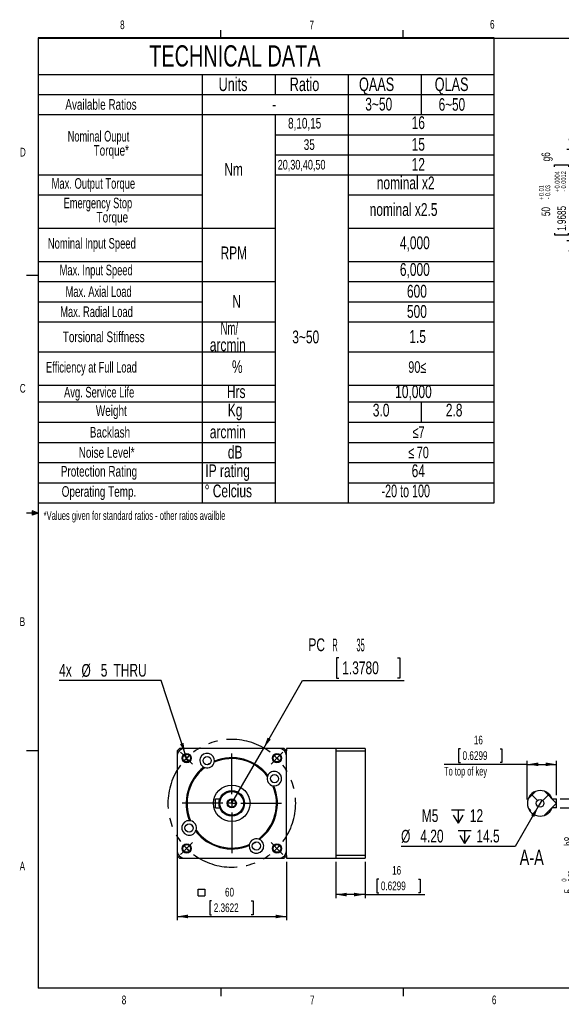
# Model space of a CAD drawing. Extents: x 11 to 421, y 5 to 275.
# Tile 1 of 5: x 11 to 159, y 6 to 275. Entities that reach past the tile are written whole.
import ezdxf
from ezdxf.enums import TextEntityAlignment as Align

# ---------------------------------------------------------------- set-up
doc = ezdxf.new("R2010")
doc.units = 0
doc.linetypes.add('CENTERX2', pattern=[20.32, 12.7, -2.54, 2.54, -2.54])
doc.layers.get('0').update_dxf_attribs({"linetype": 'CONTINUOUS'})
doc.dimstyles.new('SLDDIMSTYLE0', dxfattribs={"dimtxt": 3.5, "dimasz": 3, "dimexe": 0, "dimexo": 0.0625, "dimgap": 0.875, "dimtad": 0, "dimtih": 1, "dimtoh": 1, "dimlfac": 2, "dimrnd": 1e-09, "dimzin": 12, "dimsah": 1, "dimcen": 0, "dimazin": 3, "dimtfac": 1, "dimtofl": 0, "dimtmove": 0, "dimatfit": 3})
doc.dimstyles.new('SLDDIMSTYLE1', dxfattribs={"dimtxt": 3.5, "dimasz": 3, "dimexe": 0, "dimexo": 0.0625, "dimgap": 0.875, "dimtad": 0, "dimtih": 1, "dimtoh": 1, "dimlfac": 2, "dimrnd": 1e-09, "dimzin": 12, "dimblk1": 'NONE', "dimsah": 1, "dimcen": 0, "dimazin": 3, "dimtfac": 1, "dimtmove": 0, "dimatfit": 3})
doc.dimstyles.new('SLDDIMSTYLE10', dxfattribs={"dimtxt": 2.38125, "dimasz": 3, "dimexe": 0, "dimexo": 0.0625, "dimgap": 0.595313, "dimtad": 1, "dimlfac": 2, "dimrnd": 1e-09, "dimzin": 12, "dimsah": 1, "dimcen": 0.09, "dimazin": 3, "dimtol": 1, "dimtm": 0.02, "dimtfac": 1, "dimtmove": 0, "dimatfit": 3})
doc.dimstyles.new('SLDDIMSTYLE2', dxfattribs={"dimtxt": 2.38125, "dimasz": 3, "dimexe": 0, "dimexo": 0.0625, "dimgap": 0.595313, "dimtad": 1, "dimlfac": 2, "dimrnd": 1e-09, "dimzin": 12, "dimsah": 1, "dimcen": 0.09, "dimazin": 3, "dimtfac": 1, "dimtofl": 0, "dimtmove": 0, "dimatfit": 3})
doc.dimstyles.new('SLDDIMSTYLE8', dxfattribs={"dimtxt": 2.38125, "dimasz": 3, "dimexe": 0, "dimexo": 0.0625, "dimgap": 0.595313, "dimtad": 1, "dimlfac": 2, "dimrnd": 1e-09, "dimzin": 12, "dimsah": 1, "dimcen": 0.09, "dimazin": 3, "dimtol": 1, "dimtp": 0.01, "dimtm": 0.03, "dimtfac": 1, "dimtmove": 0, "dimatfit": 3})
doc.dimstyles.new('SLDDIMSTYLE9', dxfattribs={"dimtxt": 3.5, "dimasz": 3, "dimexe": 0, "dimexo": 0.0625, "dimgap": 0.875, "dimtad": 0, "dimtih": 1, "dimtoh": 1, "dimlfac": 2, "dimrnd": 1e-09, "dimzin": 4, "dimblk1": 'NONE', "dimsah": 1, "dimcen": 0, "dimazin": 3, "dimtfac": 1, "dimtmove": 0, "dimatfit": 3})

# ---------------------------------------------------------------- blocks, each defined once
blk = doc.blocks.new('SW_TABLEANNOTATION_1')
at = {"color": 0, "linetype": 'CONTINUOUS'}
for p, q in [((0, 0), (0, -127.44)), ((124.88, 0), (0, 0)), ((124.88, -127.44), (124.88, 0)), ((0, -10), (124.88, -10)), ((44.88, -10), (44.88, -127.44)), ((64.88, -10), (64.88, -15.53)), ((84.88, -10), (84.88, -127.44)), ((104.88, -10), (104.88, -21.03)), ((0, -15.53), (124.88, -15.53)), ((0, -21.03), (124.88, -21.03)), ((64.88, -21.03), (64.88, -127.44)), ((64.88, -26.53), (124.88, -26.53)), ((64.88, -32.03), (124.88, -32.03)), ((0, -37.53), (44.88, -37.53)), ((64.88, -37.53), (124.88, -37.53)), ((0, -43.03), (44.88, -43.03)), ((84.88, -43.03), (124.88, -43.03)), ((0, -52.14), (64.88, -52.14)), ((84.88, -52.14), (124.88, -52.14)), ((0, -61.25), (44.88, -61.25)), ((84.88, -61.25), (124.88, -61.25)), ((0, -66.77), (64.88, -66.77)), ((84.88, -66.77), (124.88, -66.77)), ((0, -72.3), (44.88, -72.3)), ((84.88, -72.3), (124.88, -72.3)), ((0, -77.83), (64.88, -77.83)), ((84.88, -77.83), (124.88, -77.83)), ((0, -86.07), (64.88, -86.07)), ((84.88, -86.07), (124.88, -86.07)), ((0, -95.18), (64.88, -95.18)), ((84.88, -95.18), (124.88, -95.18)), ((0, -99.77), (64.88, -99.77)), ((84.88, -99.77), (124.88, -99.77)), ((104.88, -99.77), (104.88, -105.29)), ((0, -105.29), (64.88, -105.29)), ((84.88, -105.29), (124.88, -105.29)), ((0, -110.86), (64.88, -110.86)), ((84.88, -110.86), (124.88, -110.86)), ((0, -116.39), (64.88, -116.39)), ((84.88, -116.39), (124.88, -116.39)), ((0, -121.91), (64.88, -121.91)), ((84.88, -121.91), (124.88, -121.91)), ((0, -127.44), (124.88, -127.44))]:
    blk.add_line(p, q, dxfattribs=at)
for s, height, width, p in [('TECHNICAL DATA', 5.8208, 0.7, (30.4, -9.61)), ('Units', 3.704, 0.7, (49.4, -15.69)), ('Ratio', 3.704, 0.7, (68.9, -15.69)), ('QAAS', 3.704, 0.7, (87.87, -15.69)), ('QLAS', 3.704, 0.7, (108.61, -15.69)), ('Available Ratios', 2.9104, 0.7, (7.42, -20.58)), ('-', 3.5, 0.7, (64.1, -20.97)), ('3~50', 3.5, 0.7, (89.59, -20.97)), ('6~50', 3.44, 0.7, (109.68, -21)), ('16', 3.5, 0.7, (102.29, -26.04)), ('8,10,15', 2.91, 0.7, (68.43, -25.72)), ('Nominal Ouput ', 2.9104, 0.65, (8.07, -29.28)), ('Torque*', 2.91, 0.7, (15.17, -33.16)), ('35', 2.91, 0.7, (72.73, -31.58)), ('15', 3.5, 0.7, (102.29, -31.97)), ('Nm', 3.5, 0.7, (50.97, -38.84)), ('20,30,40,50', 2.6458, 0.7, (65.6, -36.88)), ('12', 3.5, 0.7, (102.29, -37.47)), ('nominal x2', 3.5, 0.7, (92.73, -42.54)), ('Max. Output Torque', 2.9104, 0.661111, (3.66, -42.22)), ('Emergency Stop ', 2.9104, 0.653333, (6.94, -47.58)), ('nominal x2.5', 3.5, 0.7, (90.79, -49.84)), ('Torque', 2.91, 0.7, (15.99, -51.46)), ('Nominal Input Speed', 2.9104, 0.663158, (2.63, -58.63)), ('4,000', 3.5, 0.7, (99.06, -58.96)), ('RPM', 3.5, 0.7, (49.94, -61.72)), ('Max. Input Speed', 2.9104, 0.65625, (5.86, -65.95)), ('6,000', 3.5, 0.7, (99.06, -66.27)), ('Max. Axial Load', 2.9104, 0.653333, (7.5, -71.84)), ('600', 3.5, 0.7, (101, -72.23)), ('N', 3.5, 0.7, (53.15, -75)), ('Max. Radial Load', 2.9104, 0.65625, (6.03, -77.37)), ('500', 3.5, 0.7, (101, -77.76)), ('Nm/  ', 3.5, 0.56, (49.95, -82.38)), ('Torsional Stiffness', 2.9104, 0.7, (6.74, -84.25)), ('3~50', 3.5, 0.7, (69.59, -84.75)), ('1.5', 3.5, 0.7, (101.65, -84.64)), ('arcmin', 3.5, 0.7, (47, -86.91)), ('Efficiency at Full Load', 2.9104, 0.654348, (2.1, -92.57)), ('%', 3.5, 0.7, (53.07, -92.89)), ('90≤', 3.175, 0.7, (101.37, -92.74)), ('Avg. Service Life', 2.9104, 0.658824, (7.07, -99.41)), ('Hrs', 3.5, 0.7, (51.68, -99.74)), ('10,000', 3.5, 0.7, (97.77, -99.74)), ('Weight', 2.91, 0.7, (15.78, -104.47)), ('Kg', 3.5, 0.7, (51.93, -104.79)), ('3.0', 3.5, 0.7, (91.65, -104.79)), ('2.8', 3.5, 0.7, (111.65, -104.79)), ('Backlash', 2.91, 0.7, (14.12, -110.38)), ('arcmin', 3.5, 0.7, (47, -110.77)), ('≤7', 3.175, 0.7, (102.54, -110.59)), ('Noise Level*', 2.9104, 0.7, (11.09, -115.93)), ('dB', 3.5, 0.7, (51.94, -116.32)), ('≤', 3.17, 0.7, (101.37, -116.12)), ('70', 3.175, 0.7, (103.69, -116.15)), ('Protection Rating', 2.9104, 0.7, (6.19, -121.09)), ('IP rating', 3.5, 0.7, (45.78, -121.41)), ('64', 3.5, 0.7, (102.29, -121.41)), ('Operating Temp.', 2.9104, 0.7, (6.42, -126.62)), ('%%d', 3.5, 0.7, (45.59, -126.94)), ('Celcius', 3.5, 0.7, (47.81, -126.94)), ('-20 to 100', 3.5, 0.63, (94.03, -126.94))]:
    blk.add_text(s, height=height, dxfattribs=dict(at, width=width)).set_placement(p, align=Align.BOTTOM_LEFT)
blk = doc.blocks.new('_D')
at = {"color": 7, "linetype": 'CONTINUOUS'}
for p, q in [((98.29, 100.52), (97.58, 100.52)), ((97.58, 100.52), (97.58, 94.97)), ((114.29, 100.52), (115, 100.52)), ((115, 100.52), (115, 94.97)), ((97.58, 94.97), (98.29, 94.97)), ((115, 94.97), (114.29, 94.97)), ((77.67, 75.8), (88.33, 94.26)), ((88.33, 94.26), (116.11, 94.26)), ((68.92, 60.65), (77.67, 75.8))]:
    blk.add_line(p, q, dxfattribs=at)
blk.add_solid([(77.67, 75.8), (79.61, 78.15), (78.74, 78.65)], dxfattribs=at)
for s, width, p in [('PC', 0.7, (89.91, 101.29, -18.32)), ('R         35', 0.4375, (96.47, 101.23, -18.32)), ('1.3780', 0.7, (99.18, 94.97, -18.32))]:
    blk.add_text(s, height=3.5, dxfattribs=dict(at, width=width)).set_placement(p, align=Align.BOTTOM_LEFT)
blk = doc.blocks.new('_D_1')
at = {"color": 7, "linetype": 'CONTINUOUS'}
for p, q in [((49.57, 94.26), (21.63, 94.26)), ((56.16, 74.21), (49.57, 94.26)), ((56.94, 71.84), (56.16, 74.21))]:
    blk.add_line(p, q, dxfattribs=at)
blk.add_solid([(56.16, 74.21), (55.7, 77.22), (54.75, 76.9)], dxfattribs=at)
at = {"color": 7, "linetype": 'CONTINUOUS', "width": 0.7}
for s, p in [('4x ', (21.63, 94.31, -18.32)), ('%%c', (27.75, 94.26, -18.32)), ('5', (33.03, 94.31, -18.32)), (' THRU', (35.62, 94.31, -18.32))]:
    blk.add_text(s, height=3.5, dxfattribs=at).set_placement(p, align=Align.BOTTOM_LEFT)
blk = doc.blocks.new('_NONE')
blk = doc.blocks.new('SW_SYMBOL_MOD_BOX')
at = {"color": 0, "linetype": 'CONTINUOUS'}
for p, q in [((200, 200), (200, 800)), ((200, 800), (800, 800)), ((200, 200), (800, 200)), ((800, 800), (800, 200))]:
    blk.add_line(p, q, dxfattribs=at)
blk = doc.blocks.new('_D_2')
at = {"color": 7, "linetype": 'CONTINUOUS'}
for p, q in [((53.92, 46.65), (53.92, 28.65)), ((83.92, 44.65), (83.92, 28.65)), ((63.39, 33.91), (62.9, 33.91)), ((62.9, 33.91), (62.9, 30.13)), ((74.27, 33.91), (74.75, 33.91)), ((74.75, 33.91), (74.75, 30.13)), ((62.9, 30.13), (63.39, 30.13)), ((74.75, 30.13), (74.27, 30.13)), ((53.92, 29.65), (83.92, 29.65))]:
    blk.add_line(p, q, dxfattribs=at)
for points in [[(53.92, 29.65), (56.92, 29.15), (56.92, 30.15)], [(83.92, 29.65), (80.92, 30.15), (80.92, 29.15)]]:
    blk.add_solid(points, dxfattribs=at)
at = {"color": 7, "linetype": 'CONTINUOUS', "xscale": 0.0030416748, "yscale": 0.0030416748, "zscale": 0.0030416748}
blk.add_blockref('SW_SYMBOL_MOD_BOX', (59.14, 34.73), dxfattribs=at)
at = {"color": 7, "linetype": 'CONTINUOUS', "width": 0.7}
for s, p in [('60', (67.07, 34.4, -18.32)), ('2.3622', (63.99, 30.13, -18.32))]:
    blk.add_text(s, height=2.381, rotation=360, dxfattribs=at).set_placement(p, align=Align.BOTTOM_LEFT)
blk = doc.blocks.new('_D_3')
at = {"color": 7, "linetype": 'CONTINUOUS'}
for p, q in [((97.42, 44.65), (97.42, 34.65)), ((105.42, 44.65), (105.42, 34.65)), ((109.16, 39.91), (108.67, 39.91)), ((108.67, 39.91), (108.67, 36.13)), ((120.04, 39.91), (120.52, 39.91)), ((120.52, 39.91), (120.52, 36.13)), ((105.42, 35.65), (97.42, 35.65)), ((105.42, 35.65), (121.76, 35.65)), ((108.67, 36.13), (109.16, 36.13)), ((120.52, 36.13), (120.04, 36.13))]:
    blk.add_line(p, q, dxfattribs=at)
for points in [[(97.42, 35.65), (100.42, 35.15), (100.42, 36.15)], [(105.42, 35.65), (102.42, 36.15), (102.42, 35.15)]]:
    blk.add_solid(points, dxfattribs=at)
at = {"color": 7, "linetype": 'CONTINUOUS', "width": 0.7}
for s, p in [('16', (112.84, 40.4, -18.32)), ('0.6299', (109.76, 36.13, -18.32))]:
    blk.add_text(s, height=2.381, dxfattribs=at).set_placement(p, align=Align.BOTTOM_LEFT)
blk = doc.blocks.new('SW_CENTERMARKSYMBOL_0')
at = {"color": 0, "linetype": 'CONTINUOUS'}
for p, q in [((-25.63, 0.88), (-26.38, 1.63)), ((-24.75, 0), (-25.63, 0.88)), ((-24.75, 0), (-23.86, -0.88)), ((-12.37, -9.87), (-12.37, 1.25)), ((0, 0), (-0.88, -0.88)), ((0, 0), (0.88, 0.88)), ((0.88, 0.88), (1.63, 1.63)), ((-23.86, -0.88), (-23.12, -1.63)), ((-0.88, -0.88), (-1.63, -1.63)), ((-14.87, -12.37), (-26, -12.37)), ((-12.37, -12.37), (-13.62, -12.37)), ((-12.37, -12.37), (-12.37, -11.12)), ((-12.37, -12.37), (-12.37, -13.62)), ((-12.37, -12.37), (-11.12, -12.37)), ((-9.87, -12.37), (1.25, -12.37)), ((-12.37, -14.87), (-12.37, -26)), ((-24.75, -24.75), (-23.86, -23.86)), ((-23.86, -23.86), (-23.12, -23.12)), ((-0.88, -23.86), (-1.63, -23.12)), ((0, -24.75), (-0.88, -23.86)), ((-25.63, -25.63), (-26.38, -26.38)), ((-24.75, -24.75), (-25.63, -25.63)), ((0, -24.75), (0.88, -25.63)), ((0.88, -25.63), (1.63, -26.38))]:
    blk.add_line(p, q, dxfattribs=at)
at = {"color": 0, "linetype": 'CENTERX2'}
for start, end in [(53.1851, 126.8149), (143.1851, 216.8149), (323.1851, 36.8149), (233.1851, 306.8149)]:
    blk.add_arc((-12.37, -12.37), 17.5, start, end, dxfattribs=at)
at = {"color": 0, "linetype": 'CONTINUOUS'}
for start, end in [(130.9074, 135), (45, 49.0926), (135, 139.0926), (40.9074, 45), (220.9074, 225), (315, 319.0926), (225, 229.0926), (310.9074, 315)]:
    blk.add_arc((-12.37, -12.37), 17.5, start, end, dxfattribs=at)
blk = doc.blocks.new('_D_17')
at = {"color": 7, "linetype": 'CONTINUOUS'}
for p, q in [((161.67, 239.79), (161.67, 245.79)), ((191.42, 239.79), (160.67, 239.79)), ((161.67, 239.79), (161.67, 214.79)), ((157.35, 235.08), (157.35, 235.57)), ((157.35, 235.57), (161.19, 235.57)), ((161.19, 235.57), (161.19, 235.08)), ((157.35, 216.88), (157.35, 216.4)), ((157.35, 216.4), (161.19, 216.4)), ((161.19, 216.4), (161.19, 216.88)), ((191.42, 214.79), (160.67, 214.79)), ((161.67, 214.79), (161.67, 208.79))]:
    blk.add_line(p, q, dxfattribs=at)
for points in [[(161.67, 239.79), (162.17, 242.79), (161.17, 242.79)], [(161.67, 214.79), (161.17, 211.79), (162.17, 211.79)]]:
    blk.add_solid(points, dxfattribs=at)
at = {"color": 7, "linetype": 'CONTINUOUS', "width": 0.7}
for s, height, p in [(' g6', 2.381, (156.86, 235.93, 10.8)), ('0.0004', 1.323, (159.11, 229.11, 10.8)), ('0.0012', 1.323, (160.87, 229.11, 10.8)), ('0.01', 1.323, (154.79, 227.01, 10.8)), ('0.03', 1.323, (156.55, 227.01, 10.8)), ('+', 1.32, (159.11, 228.04, 10.8)), ('-', 1.32, (160.87, 228.28, 10.8)), ('+', 1.32, (154.79, 225.94, 10.8)), ('50', 2.381, (156.86, 221.54, 10.8)), ('-', 1.32, (156.55, 226.18, 10.8)), ('1.9685', 2.381, (161.19, 217.49, 10.8))]:
    blk.add_text(s, height=height, rotation=90, dxfattribs=at).set_placement(p, align=Align.BOTTOM_LEFT)
blk = doc.blocks.new('_D_23')
at = {"color": 7, "linetype": 'CONTINUOUS'}
for p, q in [((131.55, 75.6), (131.07, 75.6)), ((131.07, 75.6), (131.07, 71.82)), ((142.43, 75.6), (142.92, 75.6)), ((142.92, 75.6), (142.92, 71.82)), ((149.88, 71.33), (127.08, 71.33)), ((131.07, 71.82), (131.55, 71.82)), ((142.92, 71.82), (142.43, 71.82)), ((149.88, 61.65), (149.88, 72.33)), ((149.88, 71.33), (157.88, 71.33)), ((157.88, 62.9), (157.88, 72.33))]:
    blk.add_line(p, q, dxfattribs=at)
for points in [[(149.88, 71.33), (152.88, 70.83), (152.88, 71.83)], [(157.88, 71.33), (154.88, 71.83), (154.88, 70.83)]]:
    blk.add_solid(points, dxfattribs=at)
for s, height, width, p in [('16', 2.381, 0.7, (135.23, 76.08, 0.05)), ('0.6299', 2.381, 0.7, (132.15, 71.82, 0.05)), ('To top of key', 2.3813, 0.619231, (127.08, 67.55, 0.05))]:
    blk.add_text(s, height=height, dxfattribs=dict(at, width=width)).set_placement(p, align=Align.BOTTOM_LEFT)
blk = doc.blocks.new('SW_SYMBOL_HOLE_DEPTH')
at = {"color": 0, "linetype": 'CONTINUOUS'}
for p, q in [((0, 875), (800, 875)), ((400, 875), (400, 75)), ((100, 555), (400, 75)), ((700, 555), (400, 75))]:
    blk.add_line(p, q, dxfattribs=at)
blk = doc.blocks.new('_D_24')
at = {"color": 7, "linetype": 'CONTINUOUS'}
for p, q in [((152.86, 59.74), (146.55, 48.82)), ((153.91, 61.56), (152.86, 59.74)), ((146.55, 48.82), (115.29, 48.82))]:
    blk.add_line(p, q, dxfattribs=at)
blk.add_solid([(152.86, 59.74), (150.92, 57.39), (151.79, 56.89)], dxfattribs=at)
at = {"color": 7, "linetype": 'CONTINUOUS', "xscale": 0.0044707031, "yscale": 0.0044707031, "zscale": 0.0044707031}
for p in [(129.13, 54.92), (130.92, 49.31)]:
    blk.add_blockref('SW_SYMBOL_HOLE_DEPTH', p, dxfattribs=at)
at = {"color": 7, "linetype": 'CONTINUOUS', "width": 0.7}
for s, p in [('M5 ', (120.96, 54.48, 40.05)), ('12', (134.13, 54.48, 40.05)), ('%%c', (115.29, 48.82, 40.05)), ('4.20', (120.57, 48.88, 40.05)), ('14.5', (135.92, 48.88, 40.05))]:
    blk.add_text(s, height=3.5, dxfattribs=at).set_placement(p, align=Align.BOTTOM_LEFT)
blk = doc.blocks.new('_D_25')
at = {"color": 7, "linetype": 'CONTINUOUS'}
for p, q in [((167.88, 61.9), (167.88, 67.9)), ((158.88, 61.9), (168.88, 61.9)), ((158.88, 59.4), (168.88, 59.4)), ((167.88, 59.4), (167.88, 61.9)), ((167.88, 59.4), (167.88, 29.6)), ((163.56, 48.16), (163.56, 48.64)), ((163.56, 48.64), (167.4, 48.64)), ((167.4, 48.64), (167.4, 48.16)), ((163.56, 30.44), (163.56, 29.96)), ((163.56, 29.96), (167.4, 29.96)), ((167.4, 29.96), (167.4, 30.44))]:
    blk.add_line(p, q, dxfattribs=at)
for points in [[(167.88, 61.9), (168.38, 64.9), (167.38, 64.9)], [(167.88, 59.4), (167.38, 56.4), (168.38, 56.4)]]:
    blk.add_solid(points, dxfattribs=at)
at = {"color": 7, "linetype": 'CONTINUOUS', "width": 0.7}
for s, height, p in [('h8', 2.381, (163.08, 49.01, 40.05)), ('0.0000', 1.323, (165.32, 42.18, 40.05)), ('0.0008', 1.323, (167.09, 42.18, 40.05)), ('0.02', 1.323, (162.77, 39.2, 40.05)), ('-', 1.32, (167.09, 41.6, 40.05)), ('0', 1.32, (161, 39.2, 40.05)), ('-', 1.32, (162.77, 38.62, 40.05)), ('0.1969', 2.381, (167.4, 31.04, 40.05)), ('5', 2.38, (163.08, 35.98, 40.05))]:
    blk.add_text(s, height=height, rotation=90, dxfattribs=at).set_placement(p, align=Align.BOTTOM_LEFT)

msp = doc.modelspace()

# ---------------------------------------------------------------- linework, layer by layer
at = {"color": 7, "linetype": 'CONTINUOUS'}
for p, q in [((15.9068, 270.3087), (415.9568, 270.3087)), ((15.9068, 270.3087), (15.9068, 9.9587)), ((65.9067, 270.3087), (65.9067, 272.4626)), ((115.9129, 270.3087), (115.9129, 272.4626)), ((15.9068, 205.2212), (12.7318, 205.2212)), ((14.2004, 140.7435), (14.2004, 139.5602)), ((15.9068, 140.1337), (14.2004, 140.7435)), ((15.9068, 140.1337), (14.2004, 140.3632)), ((15.9068, 140.1337), (12.7318, 140.1337)), ((15.9068, 140.1337), (14.2004, 139.8718)), ((15.9068, 140.1337), (14.2004, 139.5602)), ((55.9236, 75.6483), (54.5861, 75.6483)), ((81.9236, 75.6483), (55.9236, 75.6483)), ((83.261, 75.6483), (81.9236, 75.6483)), ((97.4236, 75.6483), (83.9236, 75.6483)), ((83.9236, 75.6483), (83.9236, 74.9857)), ((97.4236, 75.6483), (97.4236, 74.9857)), ((105.4236, 75.6483), (97.4236, 75.6483)), ((105.4236, 75.6483), (105.4236, 74.9857)), ((15.9068, 75.0462), (12.7318, 75.0462)), ((53.9236, 74.9857), (53.9236, 73.6483)), ((53.9236, 73.6483), (53.9236, 47.6483)), ((83.9236, 73.6483), (83.9236, 74.9857)), ((83.9236, 47.6483), (83.9236, 73.6483)), ((97.4236, 74.9857), (97.4236, 60.6483)), ((97.4236, 74.9857), (105.4236, 74.9857)), ((105.4236, 74.9857), (105.4236, 46.3108)), ((61.289, 70.5459), (61.5581, 70.4367)), ((64.1293, 71.9211), (64.1693, 72.2089)), ((78.8212, 68.2829), (78.712, 68.0137)), ((80.1964, 65.4426), (80.4841, 65.4026)), ((150.0962, 61.8519), (152.1792, 63.9348)), ((152.6403, 61.3907), (150.9079, 63.1232)), ((154.1514, 61.4169), (155.8576, 63.1232)), ((157.8828, 60.6384), (154.5863, 63.9348)), ((64.4236, 61.8983), (65.6544, 61.8983)), ((64.4236, 59.3983), (64.4236, 61.8983)), ((64.4236, 59.3983), (65.6544, 59.3983)), ((97.4236, 60.6483), (97.4236, 46.3108)), ((150.8242, 58.7167), (150.0962, 59.4447)), ((154.5863, 57.3617), (157.8828, 60.6582)), ((156.6519, 61.8983), (157.8828, 61.8983)), ((157.8828, 59.3983), (156.6519, 59.3983)), ((157.8828, 59.3983), (157.8828, 61.8983)), ((57.6507, 55.854), (57.363, 55.894)), ((59.026, 53.0137), (59.1352, 53.2828)), ((73.7178, 49.3754), (73.6778, 49.0877)), ((76.5582, 50.7507), (76.289, 50.8599)), ((53.9236, 47.6483), (53.9236, 46.3108)), ((83.9236, 46.3108), (83.9236, 47.6483)), ((83.9236, 46.3108), (83.9236, 45.6483)), ((105.4236, 46.3108), (97.4236, 46.3108)), ((97.4236, 46.3108), (97.4236, 45.6483)), ((105.4236, 46.3108), (105.4236, 45.6483)), ((54.5861, 45.6483), (55.9236, 45.6483)), ((55.9236, 45.6483), (81.9236, 45.6483)), ((81.9236, 45.6483), (83.261, 45.6483)), ((83.9236, 45.6483), (97.4236, 45.6483)), ((97.4236, 45.6483), (105.4236, 45.6483)), ((415.9568, 9.9587), (15.9068, 9.9587)), ((65.9067, 9.9587), (65.9067, 7.8048)), ((115.9129, 9.9587), (115.9129, 7.8048))]:
    msp.add_line(p, q, dxfattribs=at)
for centre, radius in [((56.5492, 73.0227), 1.25), ((56.5492, 73.0227), 1.05), ((62.1736, 72.3396), 1.125), ((81.2979, 73.0227), 1.25), ((81.2979, 73.0227), 1.05), ((80.6149, 67.3983), 1.125), ((68.9236, 60.6483), 5), ((68.9236, 60.6483), 3.5), ((68.9236, 60.6483), 3.25), ((68.9236, 60.6483), 1.25), ((68.9236, 60.6483), 1.05), ((153.3828, 60.6483), 1.05), ((57.2322, 53.8983), 1.125), ((56.5492, 48.2739), 1.25), ((56.5492, 48.2739), 1.05), ((75.6736, 48.9569), 1.125), ((81.2979, 48.2739), 1.25), ((81.2979, 48.2739), 1.05)]:
    msp.add_circle(centre, radius, dxfattribs=at)
for centre, radius, start, end in [((55.9236, 73.6483), 2, 90, 180), ((68.9236, 60.6483), 20.75, 133.706268, 136.293732), ((81.9236, 73.6483), 2, 0, 90), ((68.9236, 60.6483), 20.75, 43.706268, 46.293732), ((62.1736, 72.3396), 2, 356.251011, 243.748989), ((68.9236, 60.6483), 12.25, 36.960286, 113.039714), ((68.9236, 60.6483), 12.5, 37.645107, 112.354893), ((68.9236, 60.6483), 12.5, 127.645107, 202.354893), ((68.9236, 60.6483), 12.25, 126.960286, 203.039714), ((62.1736, 72.3396), 2, 252.077785, 347.922215), ((68.9236, 60.6483), 12.5, 117.726664, 122.273336), ((80.6149, 67.3983), 2, 162.077785, 257.922215), ((80.6149, 67.3983), 2, 266.251011, 153.748989), ((68.9236, 60.6483), 12.25, 306.960286, 23.039714), ((68.9236, 60.6483), 12.5, 307.645107, 22.354893), ((68.9236, 60.6483), 12.5, 27.726664, 32.273336), ((153.3828, 60.6483), 3.5, 20.924832, 339.075168), ((57.2322, 53.8983), 2, 86.251011, 333.748989), ((57.2322, 53.8983), 2, 342.077785, 77.922215), ((68.9236, 60.6483), 12.5, 207.726664, 212.273336), ((68.9236, 60.6483), 12.5, 217.645107, 292.354893), ((68.9236, 60.6483), 12.25, 216.960286, 293.039714), ((75.6736, 48.9569), 2, 176.251011, 63.748989), ((75.6736, 48.9569), 2, 72.077785, 167.922215), ((68.9236, 60.6483), 12.5, 297.726664, 302.273336), ((55.9236, 47.6483), 2, 180, 270), ((68.9236, 60.6483), 20.75, 223.706268, 226.293732), ((81.9236, 47.6483), 2, 270, 0), ((68.9236, 60.6483), 20.75, 313.706268, 316.293732)]:
    msp.add_arc(centre, radius, start, end, dxfattribs=at)

# ---------------------------------------------------------------- block references
for name, p in [('SW_TABLEANNOTATION_1', (15.9068, 270.3794)), ('SW_CENTERMARKSYMBOL_0', (81.2979, 73.0227))]:
    msp.add_blockref(name, p, dxfattribs=at)

# ---------------------------------------------------------------- texts
for s, height, width, p in [('8', 2.3813, 0.7, (38.3309, 272.0505)), ('6', 2.3813, 0.7, (139.6667, 272.1838)), ('7', 2.3813, 0.7, (90.1951, 271.9783)), ('D', 2.3813, 0.7, (10.8867, 237.1521)), ('C', 2.3813, 0.7, (10.8538, 172.4531)), ('*Values given for standard ratios - other ratios availble', 2.38125, 0.650877, (17.3995, 137.5887)), ('B', 2.3813, 0.7, (10.8306, 108.5188)), ('A-A', 4.23333, 0.7, (147.7894, 42.4614)), ('A', 2.3813, 0.7, (10.8207, 41.529)), ('8', 2.3813, 0.7, (38.7801, 4.8797)), ('7', 2.3813, 0.7, (90.3586, 4.8872)), ('6', 2.3813, 0.7, (140.1782, 4.8973))]:
    msp.add_text(s, height=height, dxfattribs=dict(at, width=width)).set_placement(p, align=Align.BOTTOM_LEFT)

# ---------------------------------------------------------------- dimensions: what is measured, and where the dimension line sits
for base, p1, p2, text, dimstyle, picture, middle in [((161.6683, 214.7903), (192.4183, 239.7903), (192.4183, 214.7903), '<> g6', 'SLDDIMSTYLE8', '_D_17', (161.6683, 228.3693)), ((167.8828, 61.8983), (157.8828, 59.3983), (157.8828, 61.8983), '<>h8', 'SLDDIMSTYLE10', '_D_25', (167.8828, 41.1483))]:
    dim = msp.add_linear_dim(base=base, p1=p1, p2=p2, angle=90, text=text, dimstyle=dimstyle, dxfattribs=at)
    dim.commit()
    dim.dimension.update_dxf_attribs({"geometry": picture, "text_midpoint": middle, "dimtype": 160})
dim = msp.add_radius_dim(center=(68.9236, 60.6483), mpoint=(77.6736, 75.8037), text='PCR         <>', dimstyle='SLDDIMSTYLE0', dxfattribs=at)
dim.commit()
dim.dimension.update_dxf_attribs({"geometry": '_D', "text_midpoint": (103.0132, 100.5507), "dimtype": 164})
for p1, p2, text, dimstyle, picture, middle in [((56.9397, 71.8352), (56.1587, 74.2101), '4x <> THRU', 'SLDDIMSTYLE1', '_D_1', (34.8057, 97.0617)), ((153.9078, 61.5576), (152.8578, 59.739), 'M5 {\\fGDT;x}12\\P<> {\\fGDT;x}14.5', 'SLDDIMSTYLE9', '_D_24', (130.1298, 54.4315))]:
    dim = msp.add_diameter_dim_2p(p1=p1, p2=p2, text=text, dimstyle=dimstyle, dxfattribs=at)
    dim.commit()
    dim.dimension.update_dxf_attribs({"geometry": picture, "text_midpoint": middle, "dimtype": 163})
for base, p1, p2, picture, middle in [((157.8828, 67.5512), (149.8828, 60.6483), (157.8828, 61.8983), '_D_23', (136.9913, 67.5512)), ((97.4236, 35.6483), (105.4236, 45.6483), (97.4236, 45.6483), '_D_3', (114.5961, 35.6483))]:
    dim = msp.add_linear_dim(base=base, p1=p1, p2=p2, dimstyle='SLDDIMSTYLE2', dxfattribs=at)
    dim.commit()
    dim.dimension.update_dxf_attribs({"geometry": picture, "text_midpoint": middle, "dimtype": 160})
dim = msp.add_linear_dim(base=(83.9236, 29.6483), p1=(53.9236, 47.6483), p2=(83.9236, 45.6483), text='{\\fGDT;o}<>', dimstyle='SLDDIMSTYLE2', dxfattribs=at)
dim.commit()
dim.dimension.update_dxf_attribs({"geometry": '_D_2', "text_midpoint": (67.1261, 29.6483), "dimtype": 160})

doc.saveas('drawing.dxf')
